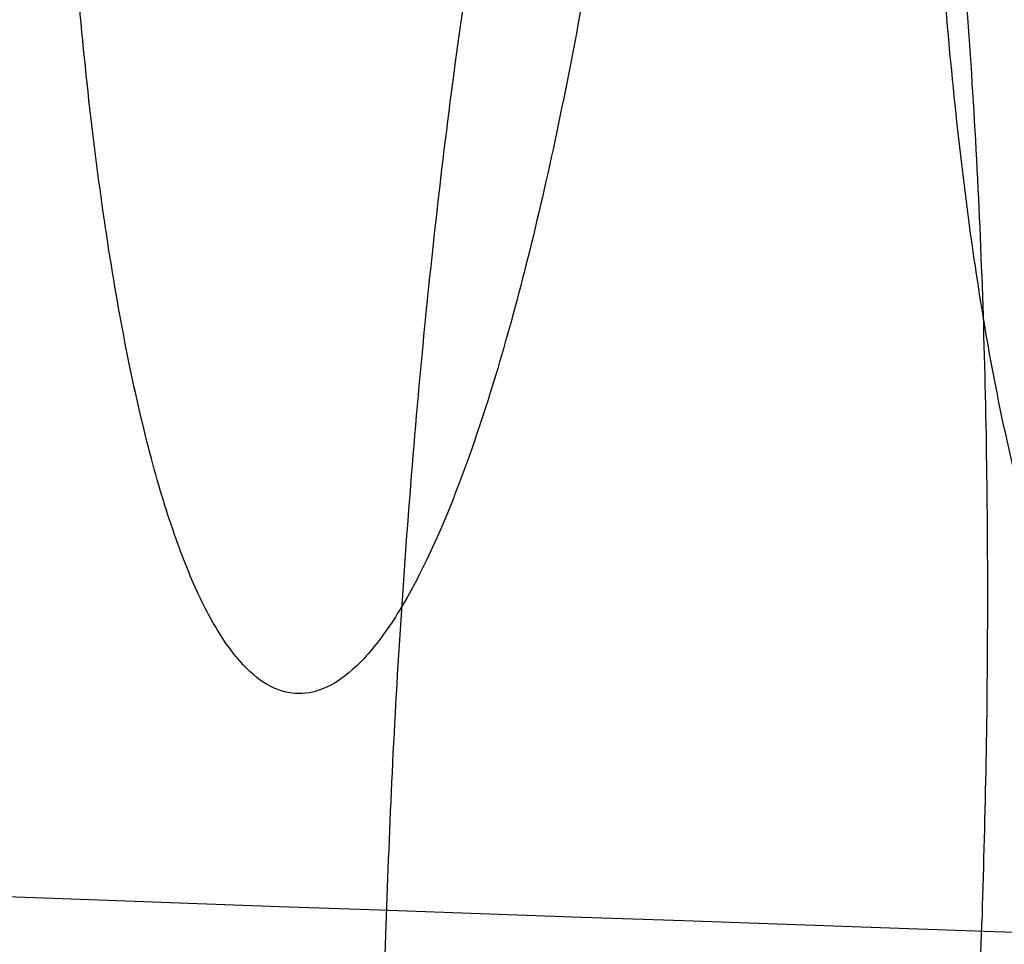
# Model space of a CAD drawing. Header units: millimetres. Extents: x -454 to 409, y -378 to 493.
# Tile 101 of 256: x -345 to -335, y -357 to -347. Entities that reach past the tile are written whole.
import ezdxf

# ---------------------------------------------------------------- set-up
doc = ezdxf.new("R2010")
doc.units = ezdxf.units.MM
doc.layers.add('Bordo', color=7, linetype='Continuous', true_color=0x00ffe9)
doc.layers.add('Corpo', color=7, linetype='Continuous', true_color=0x11ff00)

msp = doc.modelspace()

# ---------------------------------------------------------------- linework, layer by layer
at = {"layer": 'Bordo', "color": 7}
for points, weights, knots in [([(-338.4292510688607, -336.1268012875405, 424.2868054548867), (-339.2153903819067, -354.1067049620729, 424.6109353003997), (-342.5171511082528, -354.2813122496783, 406.9172108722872), (-345.8189118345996, -354.4559195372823, 389.2234864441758), (-345.032772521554, -336.4760158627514, 388.8993565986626)], [0.9999999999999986, 0.707106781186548, 0.9999999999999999, 0.7071067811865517, 0.9999999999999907], [56.54866776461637, 56.54866776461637, 56.54866776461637, 84.8230016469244, 84.8230016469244, 113.0973355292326, 113.0973355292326, 113.0973355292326]), ([(-329.4759644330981, -336.5260446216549, 422.6426725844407), (-330.1817797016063, -354.5095402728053, 422.952041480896), (-333.3994976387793, -354.68790110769, 405.2428777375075), (-336.617215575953, -354.8662619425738, 387.5337139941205), (-335.9114003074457, -336.8827662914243, 387.2243450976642)], [0.9999999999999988, 0.7071067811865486, 1, 0.7071067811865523, 0.9999999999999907], [56.54866776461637, 56.54866776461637, 56.54866776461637, 84.8230016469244, 84.8230016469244, 113.0973355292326, 113.0973355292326, 113.0973355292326]), ([(-341.6348229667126, -356.727972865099, 65.17600062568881), (-341.03546232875, -338.7387037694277, 65.01178953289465), (-337.899869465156, -338.6813780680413, 82.7364834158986), (-334.7642766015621, -338.6240523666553, 100.4611772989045), (-335.3636372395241, -356.6133214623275, 100.6253883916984)], [0.9999999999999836, 0.7071067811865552, 0.9999999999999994, 0.7071067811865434, 1.000000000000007], [7.633843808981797e-13, 7.633843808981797e-13, 7.633843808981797e-13, 28.2743338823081, 28.2743338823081, 56.54866776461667, 56.54866776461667, 56.54866776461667]), ([(-335.3636372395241, -356.6133214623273, 100.6253883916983), (-335.9629978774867, -374.6025905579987, 100.7895994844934), (-339.0985907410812, -374.6599162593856, 83.06490560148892), (-342.2341836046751, -374.717241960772, 65.34021171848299), (-341.6348229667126, -356.727972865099, 65.17600062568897)], [0.9999999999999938, 0.70710678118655, 0.9999999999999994, 0.7071067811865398, 1.000000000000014], [56.54866776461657, 56.54866776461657, 56.54866776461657, 84.8230016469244, 84.8230016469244, 113.0973355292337, 113.0973355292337, 113.0973355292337])]:
    msp.add_rational_spline(points, weights, degree=2, knots=knots, dxfattribs=at)
at = {"layer": 'Corpo', "color": 7}
for points in [[(-303.1462429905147, 447.3069358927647, 908.074551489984), (-304.4420535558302, 440.7601610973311, 806.4199015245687), (-307.0336746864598, 427.6666115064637, 603.1106015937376), (-318.0372144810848, 322.7930425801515, 299.8072055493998), (-334.0607006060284, 171.9468316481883, 76.79413392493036), (-334.6542842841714, 166.3547868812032, 68.52619052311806), (-335.6653992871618, 156.5349032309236, 67.34545990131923), (-341.4073065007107, 103.7003915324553, 59.93122423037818), (-349.8394218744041, 32.67563990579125, 55.08610495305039), (-363.088433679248, -74.78094538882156, 58.88835394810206), (-375.8591127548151, -224.8751713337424, 71.70788170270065), (-381.3442488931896, -311.6016896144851, 84.91365137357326), (-384.0868169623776, -354.9649487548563, 91.5165362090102)], [(-384.0868169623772, -354.9649487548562, 91.51653620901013), (-380.3812360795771, -357.205100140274, 127.0545923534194), (-372.9700743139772, -361.6854029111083, 198.1307046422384), (-359.3533316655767, -360.4058570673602, 304.7448730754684), (-348.7443265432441, -344.2819762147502, 372.8563142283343), (-343.4398239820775, -336.2200357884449, 406.9120348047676)]]:
    msp.add_open_spline(points, degree=3, dxfattribs=at)
msp.add_open_spline([(-437.994489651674, -353.0794929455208, 104.1035298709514), (-426.755572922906, -353.4171336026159, 100.9790987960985), (-415.516656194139, -353.7547742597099, 97.8546677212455), (-384.086816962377, -354.9649487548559, 91.51653620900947), (-352.6569777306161, -356.1751232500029, 85.17840469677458), (-301.0362159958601, -358.2578315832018, 75.62657274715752), (-237.398486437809, -359.335716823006, 67.60598071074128), (-173.760756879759, -360.4136020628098, 59.58538867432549), (-98.10605949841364, -360.4866642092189, 53.09603655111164), (-22.45136211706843, -360.4866642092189, 53.09603655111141), (53.20333526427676, -360.4866642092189, 53.09603655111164), (128.858032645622, -360.4136020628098, 59.58538867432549), (192.495762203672, -359.335716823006, 67.6059807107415), (256.133491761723, -358.2578315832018, 75.62657274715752), (307.754253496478, -356.1751232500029, 85.17840469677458), (339.18409272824, -354.9649487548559, 91.51653620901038), (370.613931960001, -353.7547742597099, 97.8546677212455), (381.8528486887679, -353.4171336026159, 100.9790987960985), (393.091765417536, -353.0794929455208, 104.1035298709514)], degree=3, knots=[0, 0, 0, 0, 0.3959553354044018, 0.3959553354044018, 0.3959553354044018, 1.458786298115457, 1.458786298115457, 1.458786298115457, 3.000000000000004, 3.000000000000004, 3.000000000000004, 4.54121370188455, 4.54121370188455, 4.54121370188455, 5.604044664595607, 5.604044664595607, 5.604044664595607, 6, 6, 6, 6], dxfattribs=at)

doc.saveas('drawing.dxf')
